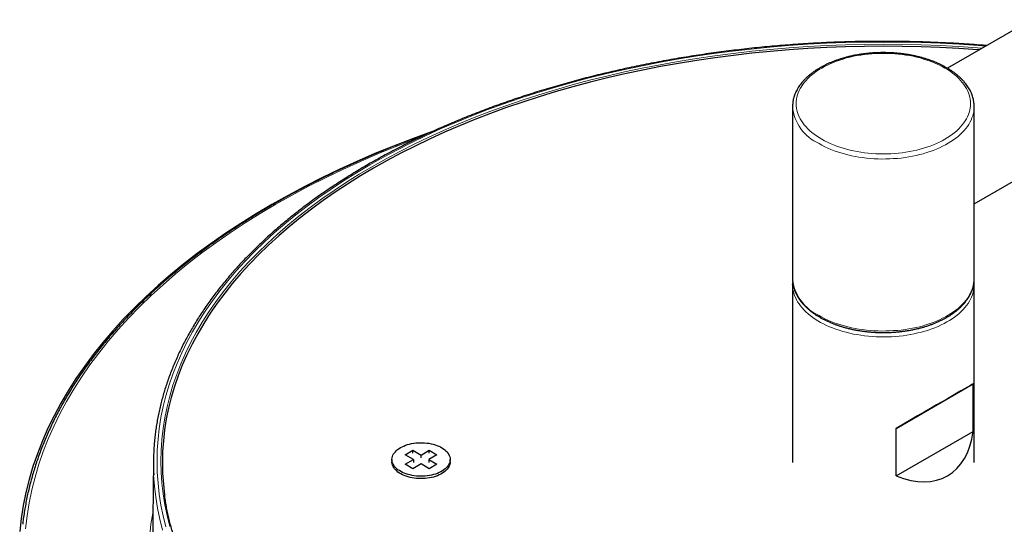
# Model space of a CAD drawing. Header units: millimetres. Extents: x 8 to 2418, y 12 to 2371.
# Tile 34 of 38: x 1880 to 2015, y 1043 to 1113. Entities that reach past the tile are written whole.
import ezdxf

# ---------------------------------------------------------------- set-up
doc = ezdxf.new("R2010")
doc.units = ezdxf.units.MM

msp = doc.modelspace()

# ---------------------------------------------------------------- linework, layer by layer
at = {"color": 7, "linetype": 'Continuous', "lineweight": 30}
for p, q in [((2270.75, 1258.19), (2007.41, 1106.17)), ((2011.09, 1087.51), (2280.4, 1242.98)), ((1986.09, 1100.89), (1986.09, 1077.21)), ((1986.09, 1100.88), (1986.09, 1100.89)), ((2011.09, 1100.91), (2011.09, 1100.89)), ((2011.09, 1092.25), (2011.09, 1100.89)), ((2011.09, 1077.21), (2011.09, 1089.11)), ((1986.09, 1077.21), (1986.09, 1077.2)), ((1986.09, 1076.39), (1986.09, 1051.9)), ((1986.09, 1076.37), (1986.09, 1076.39)), ((2011.09, 1076.4), (2011.09, 1076.39)), ((2011.09, 1051.9), (2011.09, 1076.39)), ((2000.36, 1056.59), (2010.96, 1062.72)), ((2010.96, 1056.18), (2010.96, 1062.72)), ((2000.36, 1050.06), (2000.36, 1056.59)), ((2000.36, 1050.06), (2010.96, 1056.18)), ((1932.76, 1052.96), (1933.82, 1053.57)), ((1933.82, 1053.57), (1934.95, 1052.92)), ((1933.82, 1053.16), (1933.82, 1053.57)), ((1934.95, 1052.92), (1936.08, 1053.57)), ((1936.08, 1053.57), (1937.14, 1052.96)), ((1936.08, 1053.16), (1936.08, 1053.57)), ((1898.11, 1052.01), (1897.98, 1039.58)), ((1930.95, 1052.3), (1930.95, 1051.98)), ((1933.89, 1052.3), (1932.76, 1052.96)), ((1932.76, 1051.65), (1933.89, 1052.3)), ((1933.89, 1052.3), (1933.89, 1051.9)), ((1934.95, 1052.51), (1934.95, 1052.92)), ((1937.14, 1052.96), (1936.01, 1052.3)), ((1936.01, 1052.3), (1937.14, 1051.65)), ((1936.01, 1052.3), (1936.01, 1051.9)), ((1938.95, 1051.98), (1938.95, 1052.3)), ((1931.73, 1050.61), (1931.8, 1050.56)), ((1933.82, 1051.04), (1932.76, 1051.65)), ((1934.95, 1051.69), (1933.82, 1051.04)), ((1936.08, 1051.04), (1934.95, 1051.69)), ((1937.14, 1051.65), (1936.08, 1051.04)), ((1938.1, 1050.56), (1938.17, 1050.61))]:
    msp.add_line(p, q, dxfattribs=at)
at = {"color": 252, "linetype": 'Continuous', "lineweight": 0, "flags": 128}
for points in [[(2012.67, 1109.2), (2011.64, 1109.28), (2009.04, 1109.46), (2006.43, 1109.6), (2003.82, 1109.7), (2001.21, 1109.76), (1998.59, 1109.78), (1995.97, 1109.76), (1993.36, 1109.7), (1990.74, 1109.6), (1988.14, 1109.46), (1985.54, 1109.28), (1982.95, 1109.07), (1980.37, 1108.81), (1977.8, 1108.52), (1975.25, 1108.18), (1972.71, 1107.81), (1970.19, 1107.4), (1967.69, 1106.95), (1965.21, 1106.47), (1962.76, 1105.94), (1960.33, 1105.38), (1957.92, 1104.79), (1955.55, 1104.16), (1953.2, 1103.49), (1950.88, 1102.78), (1948.6, 1102.05), (1946.35, 1101.27), (1944.13, 1100.47), (1941.96, 1099.63), (1939.82, 1098.75), (1937.72, 1097.85), (1935.67, 1096.92), (1933.66, 1095.95), (1931.69, 1094.95), (1929.77, 1093.93), (1927.89, 1092.87), (1926.06, 1091.79), (1924.29, 1090.68), (1922.56, 1089.54), (1920.89, 1088.38), (1919.27, 1087.2), (1917.7, 1085.99), (1916.19, 1084.75), (1914.74, 1083.5), (1913.34, 1082.22), (1912, 1080.92), (1910.72, 1079.6), (1909.5, 1078.26), (1908.35, 1076.91), (1907.25, 1075.54), (1906.22, 1074.15), (1905.25, 1072.74), (1904.34, 1071.33), (1903.5, 1069.9), (1902.72, 1068.45), (1902.01, 1067), (1901.37, 1065.53), (1900.79, 1064.06), (1900.28, 1062.58), (1899.84, 1061.09), (1899.46, 1059.59), (1899.15, 1058.09), (1898.91, 1056.59), (1898.74, 1055.08), (1898.64, 1053.57), (1898.61, 1052.06), (1898.64, 1050.55), (1898.74, 1049.04), (1898.91, 1047.53), (1899.15, 1046.03), (1899.46, 1044.53), (1899.84, 1043.03)], [(1900.36, 1043.08), (1899.99, 1044.57), (1899.68, 1046.06), (1899.45, 1047.56), (1899.28, 1049.05), (1899.17, 1050.56), (1899.14, 1052.06), (1899.17, 1053.56), (1899.28, 1055.06), (1899.45, 1056.56), (1899.68, 1058.06), (1899.99, 1059.55), (1900.36, 1061.04), (1900.8, 1062.52), (1901.31, 1064), (1901.89, 1065.46), (1902.53, 1066.92), (1903.23, 1068.37), (1904.01, 1069.8), (1904.84, 1071.22), (1905.74, 1072.63), (1906.71, 1074.03), (1907.74, 1075.41), (1908.83, 1076.78), (1909.98, 1078.12), (1911.19, 1079.45), (1912.46, 1080.77), (1913.79, 1082.06), (1915.18, 1083.33), (1916.63, 1084.58), (1918.13, 1085.8), (1919.69, 1087.01), (1921.3, 1088.19), (1922.97, 1089.35), (1924.68, 1090.48), (1926.45, 1091.58), (1928.27, 1092.66), (1930.13, 1093.7), (1932.04, 1094.72), (1934, 1095.72), (1936, 1096.68), (1938.05, 1097.61), (1940.13, 1098.51), (1942.26, 1099.37), (1944.42, 1100.21), (1946.63, 1101.01), (1948.86, 1101.78), (1951.14, 1102.51), (1953.44, 1103.21), (1955.77, 1103.88), (1958.14, 1104.51), (1960.53, 1105.1), (1962.95, 1105.66), (1965.39, 1106.18), (1967.86, 1106.66), (1970.34, 1107.11), (1972.85, 1107.51), (1975.37, 1107.88), (1977.91, 1108.22), (1980.47, 1108.51), (1983.03, 1108.76), (1985.61, 1108.98), (1988.19, 1109.16), (1990.79, 1109.29), (1993.38, 1109.39), (1995.99, 1109.45), (1998.59, 1109.47), (2001.19, 1109.45), (2003.79, 1109.39), (2006.39, 1109.29), (2008.98, 1109.16), (2011.57, 1108.98), (2012.2, 1108.93)], [(1990.1, 1096.4), (1990.48, 1096.19), (1990.88, 1095.99), (1991.28, 1095.8), (1991.71, 1095.62), (1992.14, 1095.45), (1992.59, 1095.3), (1993.05, 1095.15), (1993.52, 1095.02), (1994, 1094.9), (1994.49, 1094.79), (1994.98, 1094.69), (1995.48, 1094.61), (1995.99, 1094.53), (1996.51, 1094.47), (1997.02, 1094.43), (1997.54, 1094.4), (1998.07, 1094.38), (1998.59, 1094.37), (1999.11, 1094.38), (1999.64, 1094.4), (2000.16, 1094.43), (2000.67, 1094.47), (2001.19, 1094.53), (2001.7, 1094.61), (2002.2, 1094.69), (2002.69, 1094.79), (2003.18, 1094.9), (2003.66, 1095.02), (2004.13, 1095.15), (2004.59, 1095.3), (2005.04, 1095.45), (2005.47, 1095.62), (2005.89, 1095.8), (2006.3, 1095.99), (2006.7, 1096.19), (2007.07, 1096.4), (2007.44, 1096.62), (2007.78, 1096.84), (2008.11, 1097.08), (2008.42, 1097.32), (2008.71, 1097.57), (2008.98, 1097.83), (2009.23, 1098.1), (2009.46, 1098.37), (2009.68, 1098.65), (2009.87, 1098.93), (2010.03, 1099.21), (2010.18, 1099.5), (2010.3, 1099.8), (2010.41, 1100.09), (2010.49, 1100.39), (2010.54, 1100.69), (2010.58, 1100.99), (2010.59, 1101.3), (2010.58, 1101.6), (2010.54, 1101.9), (2010.49, 1102.2), (2010.41, 1102.5), (2010.3, 1102.8), (2010.18, 1103.09), (2010.03, 1103.38), (2009.87, 1103.67), (2009.68, 1103.95), (2009.46, 1104.22), (2009.23, 1104.5), (2008.98, 1104.76), (2008.71, 1105.02), (2008.42, 1105.27), (2008.11, 1105.51), (2007.78, 1105.75), (2007.44, 1105.98), (2007.07, 1106.2), (2006.7, 1106.4), (2006.3, 1106.6), (2005.89, 1106.79), (2005.47, 1106.97), (2005.04, 1107.14), (2004.59, 1107.3), (2004.13, 1107.44), (2003.66, 1107.58), (2003.18, 1107.7), (2002.69, 1107.81), (2002.2, 1107.9), (2001.7, 1107.99), (2001.19, 1108.06), (2000.67, 1108.12), (2000.16, 1108.17), (1999.64, 1108.2), (1999.11, 1108.22), (1998.59, 1108.22), (1998.07, 1108.22), (1997.54, 1108.2), (1997.02, 1108.17), (1996.51, 1108.12), (1995.99, 1108.06), (1995.48, 1107.99), (1994.98, 1107.9), (1994.49, 1107.81), (1994, 1107.7), (1993.52, 1107.58), (1993.05, 1107.44), (1992.59, 1107.3), (1992.14, 1107.14), (1991.71, 1106.97), (1991.28, 1106.79), (1990.88, 1106.6), (1990.48, 1106.4), (1990.1, 1106.2), (1989.74, 1105.98), (1989.4, 1105.75), (1989.07, 1105.51), (1988.76, 1105.27), (1988.47, 1105.02), (1988.2, 1104.76), (1987.95, 1104.5), (1987.71, 1104.22), (1987.5, 1103.95), (1987.31, 1103.67), (1987.14, 1103.38), (1987, 1103.09), (1986.87, 1102.8), (1986.77, 1102.5), (1986.69, 1102.2), (1986.63, 1101.9), (1986.6, 1101.6), (1986.59, 1101.3), (1986.6, 1100.99), (1986.63, 1100.69), (1986.69, 1100.39), (1986.77, 1100.09), (1986.87, 1099.8), (1987, 1099.5), (1987.14, 1099.21), (1987.31, 1098.93), (1987.5, 1098.65), (1987.71, 1098.37), (1987.95, 1098.1), (1988.2, 1097.83), (1988.47, 1097.57), (1988.76, 1097.32), (1989.07, 1097.08), (1989.4, 1096.84), (1989.74, 1096.62), (1990.1, 1096.4)], [(2011.09, 1100.89), (2011.09, 1100.85), (2011.07, 1100.54), (2011.04, 1100.23), (2010.98, 1099.93), (2010.9, 1099.62), (2010.79, 1099.32), (2010.66, 1099.02), (2010.51, 1098.72), (2010.34, 1098.43), (2010.15, 1098.14), (2009.94, 1097.86), (2009.7, 1097.59), (2009.45, 1097.31), (2009.17, 1097.05), (2008.88, 1096.79), (2008.57, 1096.54), (2008.24, 1096.3), (2007.89, 1096.07), (2007.52, 1095.84), (2007.14, 1095.63), (2006.74, 1095.42), (2006.33, 1095.22), (2005.9, 1095.04), (2005.46, 1094.86), (2005.01, 1094.7), (2004.55, 1094.55), (2004.07, 1094.4), (2003.59, 1094.27), (2003.09, 1094.16), (2002.59, 1094.05), (2002.08, 1093.96), (2001.57, 1093.88), (2001.04, 1093.81), (2000.52, 1093.76), (1999.99, 1093.72), (1999.46, 1093.69), (1998.92, 1093.68), (1998.39, 1093.67), (1997.86, 1093.68), (1997.32, 1093.71), (1996.79, 1093.75), (1996.27, 1093.8), (1995.74, 1093.86), (1995.23, 1093.94), (1994.71, 1094.03), (1994.21, 1094.13), (1993.71, 1094.24), (1993.23, 1094.37), (1992.75, 1094.51), (1992.28, 1094.66), (1991.83, 1094.82), (1991.38, 1094.99), (1990.95, 1095.18), (1990.54, 1095.37), (1990.14, 1095.57), (1989.75, 1095.79)], [(1934.98, 1096.74), (1934.19, 1096.44), (1931.62, 1095.45), (1929.09, 1094.42), (1926.61, 1093.35), (1924.18, 1092.24), (1921.8, 1091.1), (1919.47, 1089.92), (1917.2, 1088.71), (1914.98, 1087.46), (1912.82, 1086.18), (1910.72, 1084.87), (1908.68, 1083.53), (1906.7, 1082.15), (1904.79, 1080.75), (1902.93, 1079.32), (1901.15, 1077.86), (1899.43, 1076.37), (1897.78, 1074.86), (1896.19, 1073.33), (1894.68, 1071.77), (1893.24, 1070.19), (1891.87, 1068.58), (1890.58, 1066.96), (1889.35, 1065.32), (1888.21, 1063.66), (1887.14, 1061.98), (1886.14, 1060.29), (1885.22, 1058.58), (1884.38, 1056.86), (1883.62, 1055.13), (1882.94, 1053.39), (1882.33, 1051.64), (1881.81, 1049.88), (1881.36, 1048.11), (1881, 1046.33), (1880.72, 1044.55), (1880.52, 1042.77)], [(2011.09, 1076.39), (2011.08, 1076.2), (2011.06, 1075.89), (2011.01, 1075.58), (2010.94, 1075.28), (2010.85, 1074.98), (2010.73, 1074.67), (2010.59, 1074.38), (2010.43, 1074.08), (2010.25, 1073.79), (2010.05, 1073.51), (2009.82, 1073.23), (2009.58, 1072.95), (2009.31, 1072.68), (2009.03, 1072.42), (2008.73, 1072.17), (2008.4, 1071.92), (2008.06, 1071.69), (2007.71, 1071.46), (2007.33, 1071.24), (2006.94, 1071.02), (2006.54, 1070.82), (2006.12, 1070.63), (2005.69, 1070.45), (2005.24, 1070.28), (2004.78, 1070.12), (2004.31, 1069.98), (2003.83, 1069.84), (2003.34, 1069.72), (2002.84, 1069.61), (2002.34, 1069.51), (2001.82, 1069.42), (2001.31, 1069.35), (2000.78, 1069.29), (2000.25, 1069.24), (1999.72, 1069.21), (1999.19, 1069.18), (1998.66, 1069.18), (1998.12, 1069.18), (1997.59, 1069.2), (1997.06, 1069.23), (1996.53, 1069.28), (1996, 1069.33), (1995.48, 1069.4), (1994.97, 1069.49), (1994.46, 1069.58), (1993.96, 1069.69), (1993.47, 1069.81), (1992.99, 1069.94), (1992.51, 1070.09), (1992.05, 1070.24), (1991.6, 1070.41), (1991.17, 1070.59), (1990.74, 1070.77), (1990.33, 1070.97), (1989.94, 1071.18), (1989.56, 1071.4), (1989.2, 1071.63), (1988.86, 1071.86), (1988.53, 1072.11), (1988.22, 1072.36), (1987.93, 1072.62), (1987.67, 1072.88), (1987.42, 1073.16), (1987.19, 1073.44), (1986.98, 1073.72), (1986.79, 1074.01), (1986.63, 1074.3), (1986.48, 1074.6), (1986.36, 1074.9), (1986.26, 1075.2), (1986.18, 1075.51), (1986.13, 1075.81), (1986.1, 1076.12), (1986.09, 1076.37)], [(1989.75, 1072.11), (1990.14, 1071.89), (1990.54, 1071.69), (1990.95, 1071.5), (1991.38, 1071.31), (1991.83, 1071.14), (1992.28, 1070.98), (1992.75, 1070.83), (1993.23, 1070.69), (1993.71, 1070.56), (1994.21, 1070.45), (1994.71, 1070.35), (1995.23, 1070.26), (1995.74, 1070.18), (1996.27, 1070.12), (1996.79, 1070.07), (1997.32, 1070.03), (1997.86, 1070.01), (1998.39, 1069.99), (1998.92, 1070), (1999.46, 1070.01), (1999.99, 1070.04), (2000.52, 1070.08), (2001.04, 1070.13), (2001.57, 1070.2), (2002.08, 1070.28), (2002.59, 1070.37), (2003.09, 1070.48), (2003.59, 1070.59), (2004.07, 1070.72), (2004.55, 1070.87), (2005.01, 1071.02), (2005.46, 1071.18), (2005.9, 1071.36), (2006.33, 1071.54), (2006.74, 1071.74), (2007.14, 1071.95), (2007.52, 1072.16), (2007.89, 1072.39), (2008.24, 1072.62), (2008.57, 1072.86), (2008.88, 1073.11), (2009.17, 1073.37), (2009.45, 1073.63), (2009.7, 1073.91), (2009.94, 1074.18), (2010.15, 1074.47), (2010.34, 1074.75), (2010.51, 1075.05), (2010.66, 1075.34), (2010.79, 1075.64), (2010.9, 1075.94), (2010.98, 1076.25), (2011.04, 1076.55), (2011.07, 1076.86), (2011.09, 1077.17), (2011.09, 1077.21)], [(1899.34, 1042.58), (1898.97, 1044.08), (1898.66, 1045.59), (1898.42, 1047.1), (1898.24, 1048.62), (1898.14, 1050.14), (1898.14, 1050.18)], [(1897.6, 1041.87), (1897.77, 1043.4), (1898.02, 1044.92), (1898.03, 1045.02)]]:
    msp.add_lwpolyline(points, dxfattribs=at)
at = {"color": 7, "linetype": 'Continuous', "lineweight": 30, "flags": 128}
for points in [[(2011.77, 1108.68), (2011.54, 1108.7), (2008.96, 1108.88), (2006.38, 1109.02), (2003.78, 1109.11), (2001.19, 1109.17), (1998.59, 1109.19), (1995.99, 1109.17), (1993.39, 1109.11), (1990.8, 1109.02), (1988.21, 1108.88), (1985.63, 1108.7), (1983.06, 1108.49), (1980.5, 1108.23), (1977.95, 1107.94), (1975.42, 1107.61), (1972.9, 1107.24), (1970.4, 1106.83), (1967.92, 1106.39), (1965.46, 1105.91), (1963.02, 1105.39), (1960.61, 1104.83), (1958.22, 1104.24), (1955.86, 1103.61), (1953.53, 1102.95), (1951.23, 1102.25), (1948.96, 1101.52), (1946.73, 1100.75), (1944.53, 1099.95), (1942.37, 1099.12), (1940.25, 1098.25), (1938.17, 1097.35), (1936.13, 1096.42), (1934.13, 1095.46), (1932.18, 1094.48), (1930.27, 1093.46), (1928.41, 1092.41), (1926.6, 1091.34), (1924.83, 1090.23), (1923.12, 1089.11), (1921.46, 1087.95), (1919.85, 1086.78), (1918.29, 1085.57), (1916.79, 1084.35), (1915.35, 1083.1), (1913.96, 1081.83), (1912.64, 1080.54), (1911.37, 1079.24), (1910.16, 1077.91), (1909.01, 1076.56), (1907.92, 1075.2), (1906.89, 1073.82), (1905.93, 1072.43), (1905.03, 1071.02), (1904.2, 1069.6), (1903.43, 1068.17), (1902.72, 1066.73), (1902.08, 1065.27), (1901.51, 1063.81), (1901, 1062.34), (1900.56, 1060.86), (1900.19, 1059.37), (1899.88, 1057.89), (1899.65, 1056.39), (1899.48, 1054.89), (1899.37, 1053.4), (1899.34, 1051.9), (1899.37, 1050.4), (1899.48, 1048.9), (1899.65, 1047.4), (1899.65, 1047.36)], [(1936.53, 1097.46), (1936.38, 1097.41), (1933.75, 1096.45), (1931.16, 1095.45), (1928.61, 1094.41), (1926.11, 1093.34), (1923.67, 1092.22), (1921.27, 1091.07), (1918.93, 1089.88), (1916.64, 1088.66), (1914.41, 1087.41), (1912.23, 1086.12), (1910.12, 1084.8), (1908.06, 1083.45), (1906.07, 1082.06), (1904.14, 1080.65), (1902.27, 1079.21), (1900.48, 1077.74), (1898.74, 1076.24), (1897.08, 1074.72), (1895.49, 1073.17), (1893.96, 1071.6), (1892.51, 1070.01), (1891.13, 1068.4), (1889.83, 1066.76), (1888.6, 1065.11), (1887.44, 1063.44), (1886.37, 1061.75), (1885.36, 1060.05), (1884.44, 1058.33), (1883.59, 1056.6), (1882.83, 1054.85), (1882.14, 1053.1), (1881.53, 1051.33), (1881, 1049.56), (1880.56, 1047.78), (1880.19, 1045.99), (1879.9, 1044.2), (1879.7, 1042.41)], [(1932.12, 1053.94), (1932.34, 1054.06), (1932.58, 1054.16), (1932.83, 1054.26), (1933.09, 1054.35), (1933.37, 1054.43), (1933.65, 1054.49), (1933.94, 1054.54), (1934.23, 1054.58), (1934.53, 1054.6), (1934.84, 1054.61), (1935.14, 1054.61), (1935.44, 1054.6), (1935.74, 1054.57), (1936.03, 1054.53), (1936.32, 1054.47), (1936.6, 1054.41), (1936.87, 1054.33), (1937.13, 1054.24), (1937.38, 1054.14), (1937.61, 1054.03), (1937.83, 1053.91), (1938.03, 1053.78), (1938.22, 1053.64), (1938.38, 1053.49), (1938.53, 1053.34), (1938.65, 1053.18), (1938.76, 1053.01), (1938.84, 1052.85), (1938.9, 1052.67), (1938.94, 1052.5), (1938.95, 1052.33), (1938.94, 1052.15), (1938.91, 1051.98), (1938.86, 1051.81), (1938.78, 1051.64), (1938.68, 1051.47), (1938.56, 1051.31), (1938.42, 1051.16), (1938.26, 1051.01), (1938.08, 1050.87), (1937.88, 1050.73), (1937.67, 1050.61), (1937.44, 1050.5), (1937.2, 1050.39), (1936.94, 1050.3), (1936.67, 1050.22), (1936.39, 1050.15), (1936.11, 1050.09), (1935.81, 1050.05), (1935.52, 1050.02), (1935.21, 1050), (1934.91, 1050), (1934.61, 1050), (1934.31, 1050.03), (1934.01, 1050.06), (1933.72, 1050.11), (1933.44, 1050.17), (1933.16, 1050.24), (1932.9, 1050.32), (1932.64, 1050.42), (1932.4, 1050.52), (1932.18, 1050.64), (1931.97, 1050.77), (1931.77, 1050.9), (1931.6, 1051.04), (1931.44, 1051.19), (1931.31, 1051.35), (1931.19, 1051.51), (1931.1, 1051.68), (1931.03, 1051.85), (1930.98, 1052.02), (1930.95, 1052.2), (1930.95, 1052.37), (1930.97, 1052.54), (1931.01, 1052.72), (1931.08, 1052.89), (1931.17, 1053.06), (1931.28, 1053.22), (1931.41, 1053.38), (1931.56, 1053.53), (1931.73, 1053.67), (1931.92, 1053.81), (1932.12, 1053.94)], [(1938.95, 1051.98), (1938.94, 1051.82), (1938.91, 1051.65), (1938.86, 1051.48), (1938.78, 1051.31), (1938.68, 1051.14), (1938.56, 1050.98), (1938.42, 1050.83), (1938.26, 1050.68), (1938.08, 1050.54), (1937.88, 1050.41), (1937.67, 1050.28), (1937.44, 1050.17), (1937.2, 1050.07), (1936.94, 1049.97), (1936.67, 1049.89), (1936.39, 1049.82), (1936.11, 1049.77), (1935.81, 1049.72), (1935.52, 1049.69), (1935.21, 1049.67), (1934.91, 1049.67), (1934.61, 1049.68), (1934.31, 1049.7), (1934.01, 1049.73), (1933.72, 1049.78), (1933.44, 1049.84), (1933.16, 1049.91), (1932.9, 1050), (1932.64, 1050.09), (1932.4, 1050.2), (1932.18, 1050.31), (1931.97, 1050.44), (1931.77, 1050.58), (1931.6, 1050.72), (1931.44, 1050.87), (1931.31, 1051.02), (1931.19, 1051.19), (1931.1, 1051.35), (1931.03, 1051.52), (1930.98, 1051.69), (1930.95, 1051.87), (1930.95, 1051.98)]]:
    msp.add_lwpolyline(points, dxfattribs=at)
at = {"color": 252, "linetype": 'Continuous', "lineweight": 0}
for centre, radius, start, end in [((1992.26, 1101.46), 6.2, 185.3587, 246.0953), ((1992.37, 1077.86), 6.32, 185.9362, 245.462)]:
    msp.add_arc(centre, radius, start, end, dxfattribs=at)
at = {"color": 7, "linetype": 'Continuous', "lineweight": 30}
msp.add_arc((1931.62, 1051.65), 33.51, 176.3364, 182.5235, dxfattribs=at)
for centre, major_axis, ratio, start_param, end_param in [((1998.59, 1055.57), (12.5, 7.22), 0.00007, 0.141856, 1.428859), ((1998.59, 1065.37), (-8.84, 15.31), 0.577335, 2.498051, 3.785053)]:
    msp.add_ellipse(centre, major_axis=major_axis, ratio=ratio, start_param=start_param, end_param=end_param, dxfattribs=at)
for points, knots in [([(2012.81, 1109.28), (2012.6, 1109.3), (2011.91, 1109.36), (2010.75, 1109.44), (2009.33, 1109.54), (2007.91, 1109.62), (2006.48, 1109.69), (2005.05, 1109.75), (2003.63, 1109.8), (2002.2, 1109.83), (2000.77, 1109.86), (1999.34, 1109.87), (1997.9, 1109.87), (1996.47, 1109.86), (1995.04, 1109.84), (1993.62, 1109.8), (1992.19, 1109.75), (1990.76, 1109.7), (1989.33, 1109.62), (1987.91, 1109.54), (1986.49, 1109.45), (1985.07, 1109.34), (1983.65, 1109.23), (1982.24, 1109.1), (1980.83, 1108.96), (1979.43, 1108.8), (1978.02, 1108.64), (1976.62, 1108.47), (1975.23, 1108.28), (1973.84, 1108.08), (1972.46, 1107.87), (1971.08, 1107.65), (1969.71, 1107.42), (1968.34, 1107.17), (1966.98, 1106.92), (1965.62, 1106.65), (1964.27, 1106.38), (1962.93, 1106.09), (1961.6, 1105.79), (1960.27, 1105.48), (1958.95, 1105.16), (1957.64, 1104.83), (1956.34, 1104.48), (1955.05, 1104.13), (1953.76, 1103.77), (1952.48, 1103.39), (1951.22, 1103.01), (1949.96, 1102.61), (1948.71, 1102.2), (1947.48, 1101.79), (1946.25, 1101.36), (1945.03, 1100.93), (1943.83, 1100.48), (1942.63, 1100.02), (1941.45, 1099.56), (1940.28, 1099.08), (1939.12, 1098.59), (1937.97, 1098.1), (1936.83, 1097.6), (1935.71, 1097.08), (1934.6, 1096.56), (1933.5, 1096.03), (1932.42, 1095.48), (1931.35, 1094.93), (1930.29, 1094.38), (1929.25, 1093.81), (1928.22, 1093.23), (1927.2, 1092.65), (1926.2, 1092.05), (1925.22, 1091.45), (1924.25, 1090.84), (1923.29, 1090.22), (1922.35, 1089.6), (1921.42, 1088.97), (1920.51, 1088.33), (1919.62, 1087.68), (1918.74, 1087.02), (1917.88, 1086.36), (1917.04, 1085.69), (1916.21, 1085.01), (1915.4, 1084.33), (1914.6, 1083.64), (1913.82, 1082.94), (1913.06, 1082.24), (1912.32, 1081.53), (1911.59, 1080.81), (1910.88, 1080.09), (1910.19, 1079.36), (1909.52, 1078.63), (1908.87, 1077.89), (1908.23, 1077.15), (1907.61, 1076.4), (1907.01, 1075.64), (1906.43, 1074.88), (1905.87, 1074.12), (1905.33, 1073.35), (1904.8, 1072.58), (1904.3, 1071.8), (1903.81, 1071.02), (1903.35, 1070.23), (1902.9, 1069.44), (1902.47, 1068.65), (1902.06, 1067.85), (1901.67, 1067.05), (1901.31, 1066.25), (1900.96, 1065.44), (1900.63, 1064.64), (1900.32, 1063.83), (1900.03, 1063.01), (1899.76, 1062.2), (1899.51, 1061.38), (1899.28, 1060.56), (1899.07, 1059.74), (1898.89, 1058.91), (1898.72, 1058.09), (1898.57, 1057.26), (1898.44, 1056.44), (1898.33, 1055.61), (1898.25, 1054.78), (1898.2, 1054.18), (1898.18, 1053.86), (1898.18, 1053.81)], [0, 0, 0, 0, 0.003851, 0.012357, 0.020862, 0.029367, 0.037872, 0.046378, 0.054883, 0.063388, 0.071893, 0.080398, 0.088903, 0.097408, 0.105913, 0.114418, 0.122924, 0.131429, 0.139934, 0.148439, 0.156944, 0.16545, 0.173955, 0.18246, 0.190966, 0.199471, 0.207977, 0.216482, 0.224988, 0.233494, 0.242, 0.250506, 0.259012, 0.267518, 0.276024, 0.284531, 0.293037, 0.301544, 0.31005, 0.318557, 0.327064, 0.335571, 0.344078, 0.352586, 0.361093, 0.369601, 0.378109, 0.386617, 0.395125, 0.403633, 0.412142, 0.42065, 0.429159, 0.437668, 0.446177, 0.454686, 0.463196, 0.471705, 0.480215, 0.488725, 0.497235, 0.505745, 0.514256, 0.522766, 0.531277, 0.539788, 0.548299, 0.55681, 0.565321, 0.573832, 0.582343, 0.590854, 0.599366, 0.607877, 0.616388, 0.6249, 0.633411, 0.641922, 0.650433, 0.658943, 0.667454, 0.675964, 0.684474, 0.692984, 0.701493, 0.710001, 0.718509, 0.727017, 0.735524, 0.74403, 0.752535, 0.76104, 0.769544, 0.778046, 0.786548, 0.795048, 0.803547, 0.812045, 0.820542, 0.829037, 0.837531, 0.846023, 0.854513, 0.863002, 0.871489, 0.879975, 0.888458, 0.896941, 0.905421, 0.913899, 0.922376, 0.930852, 0.939326, 0.947798, 0.956269, 0.964738, 0.973207, 0.981674, 0.99014, 0.998606, 1, 1, 1, 1]), ([(2011.09, 1100.91), (2011.09, 1100.98), (2011.09, 1101.14), (2011.06, 1101.41), (2011.02, 1101.71), (2010.95, 1102.01), (2010.87, 1102.31), (2010.76, 1102.6), (2010.64, 1102.9), (2010.49, 1103.19), (2010.33, 1103.47), (2010.14, 1103.75), (2009.94, 1104.03), (2009.71, 1104.3), (2009.47, 1104.57), (2009.21, 1104.83), (2008.94, 1105.08), (2008.64, 1105.33), (2008.33, 1105.57), (2008, 1105.8), (2007.66, 1106.02), (2007.3, 1106.23), (2006.93, 1106.44), (2006.55, 1106.63), (2006.15, 1106.82), (2005.74, 1107), (2005.32, 1107.16), (2004.89, 1107.32), (2004.45, 1107.46), (2003.99, 1107.6), (2003.53, 1107.72), (2003.07, 1107.83), (2002.59, 1107.93), (2002.11, 1108.02), (2001.62, 1108.1), (2001.13, 1108.16), (2000.63, 1108.22), (2000.14, 1108.26), (1999.63, 1108.29), (1999.13, 1108.31), (1998.63, 1108.32), (1998.12, 1108.31), (1997.62, 1108.3), (1997.12, 1108.27), (1996.62, 1108.23), (1996.12, 1108.17), (1995.63, 1108.11), (1995.14, 1108.03), (1994.66, 1107.95), (1994.18, 1107.85), (1993.71, 1107.74), (1993.25, 1107.61), (1992.8, 1107.48), (1992.35, 1107.34), (1991.92, 1107.18), (1991.5, 1107.02), (1991.09, 1106.85), (1990.69, 1106.66), (1990.3, 1106.47), (1989.93, 1106.26), (1989.57, 1106.05), (1989.22, 1105.83), (1988.89, 1105.6), (1988.58, 1105.36), (1988.28, 1105.12), (1988, 1104.86), (1987.74, 1104.6), (1987.49, 1104.33), (1987.27, 1104.06), (1987.06, 1103.78), (1986.87, 1103.5), (1986.7, 1103.21), (1986.55, 1102.92), (1986.42, 1102.62), (1986.32, 1102.32), (1986.23, 1102.02), (1986.16, 1101.72), (1986.12, 1101.42), (1986.09, 1101.14), (1986.09, 1100.96), (1986.09, 1100.88)], [0, 0, 0, 0, 0.0079, 0.020411, 0.032928, 0.045463, 0.058026, 0.070628, 0.083275, 0.095971, 0.108718, 0.121515, 0.13436, 0.147248, 0.160173, 0.17313, 0.186112, 0.199114, 0.212131, 0.225158, 0.238191, 0.251227, 0.264263, 0.277298, 0.290329, 0.303355, 0.316377, 0.329395, 0.342407, 0.355413, 0.368415, 0.381413, 0.394406, 0.407395, 0.42038, 0.433363, 0.446343, 0.45932, 0.472296, 0.485271, 0.498246, 0.51122, 0.524195, 0.53717, 0.550147, 0.563125, 0.576106, 0.589089, 0.602076, 0.615066, 0.628061, 0.64106, 0.654065, 0.667075, 0.68009, 0.693112, 0.70614, 0.719174, 0.732213, 0.745258, 0.758307, 0.77136, 0.784414, 0.797466, 0.810513, 0.823552, 0.836578, 0.849585, 0.862568, 0.87552, 0.888434, 0.901306, 0.914129, 0.9269, 0.939618, 0.952284, 0.964902, 0.977478, 0.990022, 1, 1, 1, 1]), ([(1936.28, 1097.34), (1935.95, 1097.22), (1935.18, 1096.95), (1933.98, 1096.5), (1932.68, 1096.01), (1931.39, 1095.5), (1930.12, 1094.99), (1928.85, 1094.46), (1927.6, 1093.93), (1926.36, 1093.39), (1925.13, 1092.84), (1923.91, 1092.27), (1922.71, 1091.7), (1921.52, 1091.12), (1920.34, 1090.53), (1919.17, 1089.94), (1918.02, 1089.33), (1916.89, 1088.71), (1915.77, 1088.09), (1914.66, 1087.46), (1913.56, 1086.82), (1912.48, 1086.17), (1911.42, 1085.51), (1910.37, 1084.85), (1909.34, 1084.17), (1908.32, 1083.49), (1907.31, 1082.8), (1906.32, 1082.11), (1905.35, 1081.4), (1904.4, 1080.69), (1903.46, 1079.97), (1902.53, 1079.25), (1901.62, 1078.51), (1900.73, 1077.77), (1899.86, 1077.03), (1899, 1076.28), (1898.16, 1075.52), (1897.34, 1074.75), (1896.54, 1073.98), (1895.75, 1073.2), (1894.98, 1072.42), (1894.23, 1071.63), (1893.49, 1070.83), (1892.78, 1070.03), (1892.08, 1069.22), (1891.4, 1068.41), (1890.74, 1067.59), (1890.09, 1066.77), (1889.47, 1065.95), (1888.87, 1065.12), (1888.28, 1064.28), (1887.71, 1063.44), (1887.16, 1062.59), (1886.63, 1061.75), (1886.12, 1060.89), (1885.63, 1060.04), (1885.16, 1059.18), (1884.71, 1058.31), (1884.28, 1057.45), (1883.87, 1056.58), (1883.48, 1055.7), (1883.1, 1054.83), (1882.75, 1053.95), (1882.42, 1053.07), (1882.1, 1052.18), (1881.81, 1051.3), (1881.54, 1050.41), (1881.29, 1049.52), (1881.05, 1048.63), (1880.84, 1047.73), (1880.65, 1046.84), (1880.48, 1045.94), (1880.33, 1045.04), (1880.2, 1044.19), (1880.14, 1043.64), (1880.11, 1043.39)], [0, 0, 0, 0, 0.010278, 0.024066, 0.037855, 0.051643, 0.065432, 0.079221, 0.09301, 0.1068, 0.120589, 0.134379, 0.148169, 0.161959, 0.17575, 0.18954, 0.203331, 0.217122, 0.230913, 0.244704, 0.258495, 0.272287, 0.286078, 0.29987, 0.313661, 0.327453, 0.341245, 0.355036, 0.368828, 0.382619, 0.39641, 0.410202, 0.423992, 0.437783, 0.451573, 0.465363, 0.479153, 0.492942, 0.50673, 0.520518, 0.534305, 0.548092, 0.561878, 0.575662, 0.589446, 0.603229, 0.617011, 0.630791, 0.64457, 0.658348, 0.672124, 0.685899, 0.699672, 0.713443, 0.727213, 0.740981, 0.754747, 0.76851, 0.782272, 0.796032, 0.809789, 0.823545, 0.837298, 0.851049, 0.864798, 0.878544, 0.892289, 0.906031, 0.919772, 0.93351, 0.947247, 0.960982, 0.974716, 0.988448, 1, 1, 1, 1]), ([(2011.09, 1089.11), (2011.09, 1089.18), (2011.09, 1089.37), (2011.09, 1089.71), (2011.09, 1090.12), (2011.09, 1090.56), (2011.09, 1091.03), (2011.09, 1091.52), (2011.09, 1091.93), (2011.09, 1092.18), (2011.09, 1092.25)], [0, 0, 0, 0, 0.097688, 0.237339, 0.377971, 0.519801, 0.658537, 0.798436, 0.939327, 1, 1, 1, 1]), ([(1986.09, 1077.2), (1986.09, 1077.18), (1986.09, 1077.06), (1986.1, 1076.83), (1986.14, 1076.53), (1986.19, 1076.23), (1986.27, 1075.93), (1986.37, 1075.63), (1986.48, 1075.34), (1986.62, 1075.05), (1986.77, 1074.76), (1986.95, 1074.48), (1987.14, 1074.2), (1987.36, 1073.92), (1987.59, 1073.65), (1987.84, 1073.39), (1988.11, 1073.13), (1988.4, 1072.88), (1988.7, 1072.64), (1989.02, 1072.41), (1989.35, 1072.18), (1989.64, 1072.01), (1989.8, 1071.91), (1989.85, 1071.88)], [0, 0, 0, 0, 0.011058, 0.060873, 0.110689, 0.160553, 0.210512, 0.260606, 0.310868, 0.36132, 0.411973, 0.462829, 0.513879, 0.56511, 0.6165, 0.668028, 0.719669, 0.771399, 0.823196, 0.875042, 0.92692, 0.978814, 1, 1, 1, 1]), ([(1986.11, 1076.8), (1986.11, 1076.8), (1986.09, 1076.69), (1986.09, 1076.54), (1986.09, 1076.4), (1986.09, 1076.37)], [0, 0, 0, 0, 0.047738, 0.743645, 1, 1, 1, 1]), ([(1989.85, 1071.88), (1989.92, 1071.84), (1990.1, 1071.73), (1990.42, 1071.57), (1990.81, 1071.38), (1991.22, 1071.19), (1991.63, 1071.02), (1992.06, 1070.86), (1992.5, 1070.71), (1992.94, 1070.57), (1993.4, 1070.44), (1993.86, 1070.32), (1994.33, 1070.22), (1994.81, 1070.12), (1995.3, 1070.04), (1995.79, 1069.97), (1996.28, 1069.91), (1996.78, 1069.86), (1997.28, 1069.82), (1997.78, 1069.79), (1998.28, 1069.78), (1998.79, 1069.78), (1999.29, 1069.79), (1999.8, 1069.81), (2000.3, 1069.85), (2000.8, 1069.89), (2001.29, 1069.95), (2001.78, 1070.02), (2002.27, 1070.1), (2002.75, 1070.2), (2003.22, 1070.3), (2003.68, 1070.42), (2004.14, 1070.54), (2004.59, 1070.68), (2005.03, 1070.83), (2005.46, 1070.99), (2005.87, 1071.16), (2006.28, 1071.34), (2006.67, 1071.53), (2007.06, 1071.72), (2007.42, 1071.93), (2007.78, 1072.15), (2008.11, 1072.37), (2008.44, 1072.61), (2008.74, 1072.85), (2009.03, 1073.1), (2009.3, 1073.36), (2009.56, 1073.62), (2009.8, 1073.89), (2010.01, 1074.17), (2010.21, 1074.45), (2010.39, 1074.73), (2010.55, 1075.02), (2010.69, 1075.32), (2010.81, 1075.61), (2010.9, 1075.91), (2010.98, 1076.21), (2011.04, 1076.52), (2011.08, 1076.82), (2011.09, 1077.06), (2011.09, 1077.2), (2011.09, 1077.24)], [0, 0, 0, 0, 0.0091845, 0.0265602, 0.0439312, 0.0612973, 0.0786574, 0.096011, 0.1133579, 0.1306979, 0.1480312, 0.1653581, 0.182679, 0.1999944, 0.2173047, 0.2346107, 0.2519129, 0.2692119, 0.2865084, 0.303803, 0.3210965, 0.3383895, 0.3556826, 0.3729764, 0.3902715, 0.4075685, 0.4248683, 0.4421713, 0.4594784, 0.4767902, 0.4941073, 0.5114303, 0.5287598, 0.5460963, 0.5634404, 0.5807923, 0.5981522, 0.6155203, 0.6328962, 0.6502796, 0.6676695, 0.6850646, 0.7024631, 0.7198616, 0.7372561, 0.754642, 0.7720138, 0.7893646, 0.8066872, 0.8239732, 0.841214, 0.8584014, 0.8755278, 0.8925874, 0.9095767, 0.9264954, 0.9433465, 0.960137, 0.9768773, 0.9935807, 1, 1, 1, 1]), ([(2011.09, 1076.41), (2011.09, 1076.43), (2011.09, 1076.55), (2011.08, 1076.68), (2011.07, 1076.79), (2011.07, 1076.8)], [0, 0, 0, 0, 0.156314, 0.925253, 1, 1, 1, 1]), ([(2097.56, 1047.67), (2097.55, 1047.52), (2097.49, 1047.09), (2097.38, 1046.4), (2097.24, 1045.59), (2097.07, 1044.77), (2096.88, 1043.96), (2096.68, 1043.15), (2096.45, 1042.34), (2096.2, 1041.54), (2095.93, 1040.73), (2095.64, 1039.93), (2095.34, 1039.13), (2095.01, 1038.33), (2094.66, 1037.54), (2094.3, 1036.75), (2093.91, 1035.96), (2093.5, 1035.17), (2093.08, 1034.39), (2092.63, 1033.61), (2092.17, 1032.84), (2091.69, 1032.07), (2091.18, 1031.3), (2090.66, 1030.54), (2090.12, 1029.78), (2089.56, 1029.03), (2088.99, 1028.28), (2088.39, 1027.54), (2087.78, 1026.8), (2087.14, 1026.07), (2086.49, 1025.34), (2085.82, 1024.62), (2085.14, 1023.9), (2084.43, 1023.19), (2083.71, 1022.48), (2082.97, 1021.78), (2082.21, 1021.09), (2081.44, 1020.4), (2080.65, 1019.72), (2079.84, 1019.05), (2079.02, 1018.38), (2078.18, 1017.72), (2077.32, 1017.07), (2076.45, 1016.42), (2075.56, 1015.78), (2074.65, 1015.15), (2073.73, 1014.53), (2072.79, 1013.91), (2071.84, 1013.3), (2070.88, 1012.7), (2069.89, 1012.11), (2068.9, 1011.52), (2067.89, 1010.94), (2066.86, 1010.38), (2065.82, 1009.82), (2064.77, 1009.27), (2063.71, 1008.72), (2062.63, 1008.19), (2061.53, 1007.67), (2060.43, 1007.15), (2059.31, 1006.64), (2058.18, 1006.15), (2057.04, 1005.66), (2055.88, 1005.18), (2054.71, 1004.71), (2053.54, 1004.26), (2052.35, 1003.81), (2051.15, 1003.37), (2049.94, 1002.94), (2048.71, 1002.52), (2047.48, 1002.11), (2046.24, 1001.71), (2044.99, 1001.32), (2043.72, 1000.94), (2042.45, 1000.58), (2041.17, 1000.22), (2039.89, 999.87), (2038.59, 999.54), (2037.28, 999.21), (2035.97, 998.9), (2034.65, 998.59), (2033.32, 998.3), (2031.99, 998.02), (2030.64, 997.75), (2029.29, 997.49), (2027.94, 997.24), (2026.58, 997.01), (2025.21, 996.78), (2023.84, 996.57), (2022.46, 996.36), (2021.08, 996.17), (2019.69, 995.99), (2018.3, 995.82), (2016.9, 995.67), (2015.5, 995.52), (2014.1, 995.39), (2012.69, 995.26), (2011.29, 995.15), (2009.87, 995.05), (2008.46, 994.97), (2007.04, 994.89), (2005.63, 994.83), (2004.21, 994.77), (2002.79, 994.73), (2001.37, 994.71), (1999.95, 994.69), (1998.52, 994.68), (1997.1, 994.69), (1995.68, 994.71), (1994.26, 994.74), (1992.84, 994.78), (1991.42, 994.83), (1990, 994.9), (1988.59, 994.97), (1987.17, 995.06), (1985.76, 995.16), (1984.35, 995.27), (1982.95, 995.4), (1981.54, 995.53), (1980.15, 995.68), (1978.75, 995.84), (1977.36, 996.01), (1975.97, 996.19), (1974.59, 996.38), (1973.21, 996.59), (1971.84, 996.8), (1970.47, 997.03), (1969.11, 997.27), (1967.76, 997.51), (1966.41, 997.78), (1965.07, 998.05), (1963.73, 998.33), (1962.41, 998.62), (1961.09, 998.93), (1959.77, 999.24), (1958.47, 999.57), (1957.17, 999.91), (1955.88, 1000.25), (1954.61, 1000.61), (1953.34, 1000.98), (1952.08, 1001.36), (1950.82, 1001.75), (1949.58, 1002.15), (1948.35, 1002.56), (1947.13, 1002.98), (1945.92, 1003.41), (1944.72, 1003.85), (1943.53, 1004.3), (1942.35, 1004.76), (1941.19, 1005.23), (1940.04, 1005.71), (1938.89, 1006.19), (1937.76, 1006.69), (1936.65, 1007.2), (1935.54, 1007.71), (1934.45, 1008.24), (1933.37, 1008.77), (1932.31, 1009.32), (1931.26, 1009.87), (1930.22, 1010.43), (1929.2, 1011), (1928.19, 1011.58), (1927.19, 1012.16), (1926.21, 1012.75), (1925.25, 1013.36), (1924.3, 1013.97), (1923.36, 1014.58), (1922.44, 1015.21), (1921.54, 1015.84), (1920.65, 1016.48), (1919.78, 1017.13), (1918.92, 1017.78), (1918.08, 1018.44), (1917.26, 1019.11), (1916.45, 1019.78), (1915.67, 1020.47), (1914.89, 1021.15), (1914.14, 1021.85), (1913.4, 1022.55), (1912.68, 1023.25), (1911.98, 1023.97), (1911.29, 1024.68), (1910.62, 1025.41), (1909.98, 1026.13), (1909.34, 1026.87), (1908.73, 1027.61), (1908.14, 1028.35), (1907.56, 1029.1), (1907, 1029.85), (1906.47, 1030.61), (1905.95, 1031.37), (1905.45, 1032.14), (1904.97, 1032.91), (1904.5, 1033.68), (1904.06, 1034.46), (1903.64, 1035.24), (1903.23, 1036.03), (1902.85, 1036.82), (1902.48, 1037.61), (1902.14, 1038.4), (1901.81, 1039.2), (1901.51, 1040), (1901.22, 1040.8), (1900.96, 1041.61), (1900.71, 1042.41), (1900.48, 1043.22), (1900.28, 1044.03), (1900.09, 1044.84), (1899.93, 1045.66), (1899.78, 1046.47), (1899.69, 1047.05), (1899.65, 1047.35), (1899.65, 1047.38)], [0, 0, 0, 0, 0.002636, 0.007437, 0.012238, 0.017038, 0.021838, 0.026638, 0.031438, 0.036237, 0.041035, 0.045834, 0.050631, 0.055429, 0.060226, 0.065023, 0.069819, 0.074615, 0.07941, 0.084206, 0.089, 0.093795, 0.098589, 0.103383, 0.108176, 0.112969, 0.117762, 0.122555, 0.127347, 0.13214, 0.136932, 0.141723, 0.146515, 0.151307, 0.156098, 0.160889, 0.16568, 0.170471, 0.175262, 0.180053, 0.184844, 0.189635, 0.194425, 0.199216, 0.204007, 0.208797, 0.213588, 0.218379, 0.223169, 0.22796, 0.23275, 0.237541, 0.242331, 0.247122, 0.251913, 0.256703, 0.261494, 0.266285, 0.271076, 0.275866, 0.280657, 0.285448, 0.290239, 0.29503, 0.299821, 0.304612, 0.309403, 0.314194, 0.318985, 0.323776, 0.328567, 0.333358, 0.33815, 0.342941, 0.347732, 0.352524, 0.357315, 0.362106, 0.366898, 0.371689, 0.376481, 0.381272, 0.386064, 0.390855, 0.395647, 0.400439, 0.40523, 0.410022, 0.414814, 0.419605, 0.424397, 0.429189, 0.433981, 0.438772, 0.443564, 0.448356, 0.453148, 0.45794, 0.462732, 0.467523, 0.472315, 0.477107, 0.481899, 0.486691, 0.491483, 0.496275, 0.501067, 0.505859, 0.510651, 0.515442, 0.520234, 0.525026, 0.529818, 0.53461, 0.539402, 0.544194, 0.548986, 0.553777, 0.558569, 0.563361, 0.568153, 0.572945, 0.577736, 0.582528, 0.58732, 0.592112, 0.596903, 0.601695, 0.606487, 0.611278, 0.61607, 0.620861, 0.625653, 0.630444, 0.635236, 0.640027, 0.644819, 0.64961, 0.654401, 0.659193, 0.663984, 0.668775, 0.673567, 0.678358, 0.683149, 0.68794, 0.692731, 0.697522, 0.702313, 0.707104, 0.711895, 0.716686, 0.721477, 0.726267, 0.731058, 0.735849, 0.74064, 0.74543, 0.750221, 0.755011, 0.759802, 0.764593, 0.769383, 0.774174, 0.778964, 0.783755, 0.788545, 0.793336, 0.798126, 0.802917, 0.807707, 0.812498, 0.817288, 0.822079, 0.826869, 0.83166, 0.836451, 0.841242, 0.846032, 0.850823, 0.855615, 0.860406, 0.865197, 0.869989, 0.87478, 0.879572, 0.884364, 0.889157, 0.893949, 0.898742, 0.903535, 0.908329, 0.913122, 0.917916, 0.922711, 0.927505, 0.9323, 0.937096, 0.941892, 0.946688, 0.951484, 0.956281, 0.961079, 0.965877, 0.970675, 0.975474, 0.980273, 0.985072, 0.989872, 0.994672, 0.999472, 1, 1, 1, 1])]:
    msp.add_open_spline(points, degree=3, knots=knots, dxfattribs=at)

doc.saveas('drawing.dxf')
